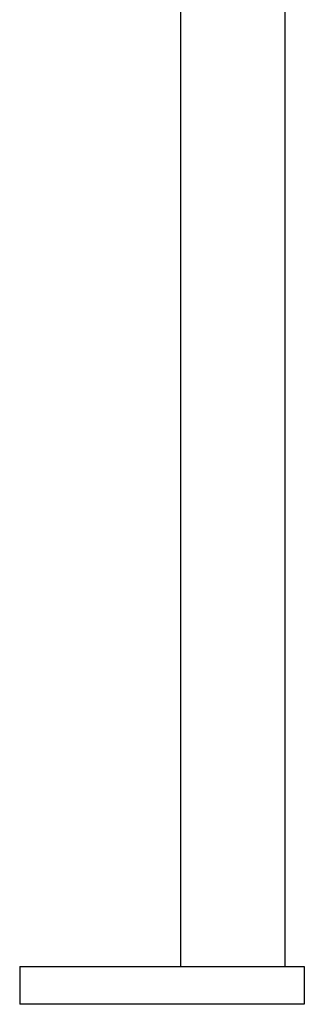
# Model space of a CAD drawing. Header units: inches. Extents: x -21 to 102, y -36 to 51.
# Tile 16 of 21: x 93.31 to 99.21, y -36.42 to -15.98. Entities that reach past the tile are written whole.
import ezdxf

# ---------------------------------------------------------------- set-up
doc = ezdxf.new("R2010")
doc.units = ezdxf.units.IN
doc.header["$MEASUREMENT"] = 0

msp = doc.modelspace()

# ---------------------------------------------------------------- linework, layer by layer
at = {"color": 7, "linetype": 'Continuous', "lineweight": 25}
for p, q in [((96.654, -35.63), (96.654, -5.338)), ((98.819, -35.63), (98.819, -5.848)), ((93.307, -35.63), (93.307, -36.417)), ((93.307, -35.63), (99.213, -35.63)), ((99.213, -35.63), (99.213, -36.417)), ((99.213, -36.417), (93.307, -36.417))]:
    msp.add_line(p, q, dxfattribs=at)

doc.saveas('drawing.dxf')
